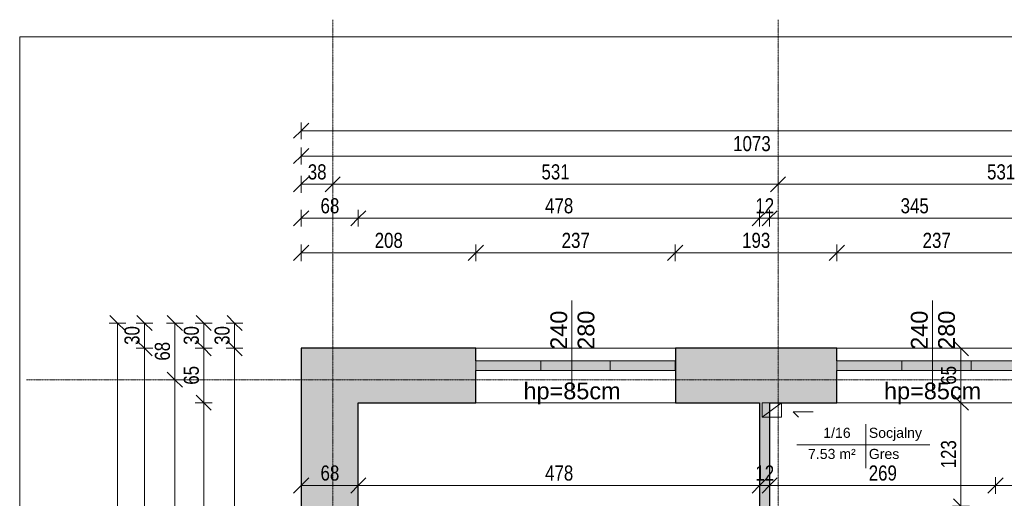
# Model space of a CAD drawing. Header units: centimetres. Extents: x 14785 to 19989, y -11124 to -8451.
# Tile 5 of 26: x 14785 to 15958, y -9022 to -8451. Entities that reach past the tile are written whole.
import ezdxf

# ---------------------------------------------------------------- set-up
doc = ezdxf.new("R2010")
doc.units = ezdxf.units.CM
doc.header["$XCLIPFRAME"] = 2
doc.linetypes.add('Linia siatki', pattern=[0.9925, 0.47, -0.2175, 0.0875, -0.2175])
doc.linetypes.add('Linia wyrównania', pattern=[0.32004, 0.16002, -0.16002])
for name, color, linetype, lineweight in [('A-ANNO-DIMS', 211, 'Continuous', 9), ('A-ANNO-DIMS-100', 211, 'Continuous', 9), ('A-AREA-IDEN', 2, 'Continuous', 9), ('A-DETL', 90, 'Continuous', 9), ('A-DETL-THIN', 151, 'Continuous', 9), ('A-GLAZ', 151, 'Continuous', 9), ('A-WALL', 113, 'Continuous', 9), ('A-WALL-PATT', 111, 'Continuous', 25), ('G-ANNO-REFR', 1, 'Linia wyrównania', 9), ('G-ANNO-TEXT', 231, 'Continuous', 9), ('S-GRID', 1, 'Continuous', 9)]:
    doc.layers.add(name, color=color, linetype=linetype, lineweight=lineweight)
doc.styles.add('Arial_1', font='arial.ttf', dxfattribs={"height": 12})
doc.styles.add('Arial_4', font='arial.ttf', dxfattribs={"width": 0.8, "height": 18})
doc.styles.add('Arial_5', font='arial.ttf', dxfattribs={"height": 20})
doc.dimstyles.new('Przekątna_-_1_8_mm_Arial', dxfattribs={"dimscale": 30.48, "dimtxt": 18.364669, "dimasz": 0.590551, "dimexe": 0.328084, "dimexo": 0.0625, "dimgap": 0.016404, "dimtad": 1, "dimdec": 0, "dimdsep": 46, "dimtxsty": 'Arial_4', "dimblk1": 'OBLIQUE', "dimblk2": 'OBLIQUE', "dimsah": 1, "dimcen": 0.09, "dimazin": 0, "dimtfac": 1, "dimtdec": 4, "dimtix": 1, "dimtmove": 0, "dimatfit": 3, "dimfxl": 0.328084, "dimfxlon": 1, "dimtvp": 1, "dimtolj": 1, "dimtzin": 0, "dimarcsym": 2})
picture_1 = doc.add_image_def('image1.png', size_in_pixel=(425, 587))

# ---------------------------------------------------------------- blocks, each defined once
blk = doc.blocks.new('Aluminum_2 szybowe - 160x140 wymiana-631342-4_Poziom piętra')
at = {"layer": 'A-GLAZ', "lineweight": 18}
for p, q in [((22.8, 20.2), (22.3, 20.2)), ((22.3, 8.7), (22.8, 8.7))]:
    blk.add_line(p, q, dxfattribs=at)
blk = doc.blocks.new('Aluminum_2 szybowe - 160x140 wymiana-V4-4_Poziom piętra')
at = {"layer": 'A-GLAZ'}
blk.add_hatch(color=256, dxfattribs=at).paths.add_polyline_path([(22.8, 8.7), (22.8, 20.2), (-137.2, 20.2), (-137.2, 8.7), (-31.7, 8.7)])
for p, q in [((-137.2, 20.2), (22.8, 20.2)), ((-137.2, 8.7), (-137.2, 20.2)), ((22.8, 20.2), (22.8, 8.7)), ((22.8, 8.7), (-137.2, 8.7))]:
    blk.add_line(p, q, dxfattribs=at)
blk = doc.blocks.new('Etyk_pom_1_mala - Etyk_pom_1_mala-219433-4_Poziom piętra')
at = {"layer": 'A-AREA-IDEN'}
for p, q in [((-0.096, 0.144), (-0.096, -0.378)), ((-0.915, -0.101), (0.666, -0.101))]:
    blk.add_line(p, q, dxfattribs=at)
blk = doc.blocks.new('DIMBLOCK3-4_Poziom piętra')
at = {"layer": 'A-ANNO-DIMS-100'}
for p, q in [((15120.6, -8729), (15120.6, -8719)), ((15120.6, -8729), (15129.6, -8720)), ((15328.6, -8729), (15328.6, -8719)), ((15328.6, -8729), (15337.6, -8720)), ((15120.6, -8729), (15111.6, -8738)), ((15120.6, -8729), (15328.6, -8729)), ((15120.6, -8729), (15120.6, -8739)), ((15328.6, -8729), (15319.6, -8738)), ((15328.6, -8729), (15328.6, -8739))]:
    blk.add_line(p, q, dxfattribs=at)
at = {"layer": 'A-ANNO-DIMS-100', "color": 0, "insert": (15208.1, -8705.1), "char_height": 18, "width": 39.668, "attachment_point": 1, "line_spacing_factor": 0.941778, "style": 'Arial_4'}
blk.add_mtext('208', dxfattribs=at)
blk = doc.blocks.new('_Oblique')
at = {"color": 0, "linetype": 'ByBlock', "lineweight": -2}
blk.add_line((-0.5, -0.5), (0.5, 0.5), dxfattribs=at)
blk = doc.blocks.new('DIMBLOCK4-4_Poziom piętra')
at = {"layer": 'A-ANNO-DIMS-100'}
for p, q in [((15328.6, -8729), (15328.6, -8719)), ((15328.6, -8729), (15337.6, -8720)), ((15566.1, -8729), (15566.1, -8719)), ((15566.1, -8729), (15575.1, -8720)), ((15328.6, -8729), (15319.6, -8738)), ((15328.6, -8729), (15566.1, -8729)), ((15328.6, -8729), (15328.6, -8739)), ((15566.1, -8729), (15557.1, -8738)), ((15566.1, -8729), (15566.1, -8739))]:
    blk.add_line(p, q, dxfattribs=at)
at = {"layer": 'A-ANNO-DIMS-100', "color": 0, "insert": (15430.8, -8705.1), "char_height": 18, "width": 39.668, "attachment_point": 1, "line_spacing_factor": 0.941778, "style": 'Arial_4'}
blk.add_mtext('237', dxfattribs=at)
blk = doc.blocks.new('DIMBLOCK5-4_Poziom piętra')
at = {"layer": 'A-ANNO-DIMS-100'}
for p, q in [((15566.1, -8729), (15566.1, -8719)), ((15566.1, -8729), (15575.1, -8720)), ((15758.6, -8729), (15758.6, -8719)), ((15758.6, -8729), (15767.6, -8720)), ((15566.1, -8729), (15557.1, -8738)), ((15566.1, -8729), (15758.6, -8729)), ((15566.1, -8729), (15566.1, -8739)), ((15758.6, -8729), (15749.6, -8738)), ((15758.6, -8729), (15758.6, -8739))]:
    blk.add_line(p, q, dxfattribs=at)
at = {"layer": 'A-ANNO-DIMS-100', "color": 0, "insert": (15645.8, -8705.1), "char_height": 18, "width": 39.668, "attachment_point": 1, "line_spacing_factor": 0.941778, "style": 'Arial_4'}
blk.add_mtext('193', dxfattribs=at)
blk = doc.blocks.new('DIMBLOCK6-4_Poziom piętra')
at = {"layer": 'A-ANNO-DIMS-100'}
for p, q in [((15758.6, -8729), (15758.6, -8719)), ((15758.6, -8729), (15767.6, -8720)), ((15996.1, -8729), (15996.1, -8719)), ((15996.1, -8729), (16005.1, -8720)), ((15758.6, -8729), (15749.6, -8738)), ((15758.6, -8729), (15996.1, -8729)), ((15758.6, -8729), (15758.6, -8739)), ((15996.1, -8729), (15987.1, -8738)), ((15996.1, -8729), (15996.1, -8739))]:
    blk.add_line(p, q, dxfattribs=at)
at = {"layer": 'A-ANNO-DIMS-100', "color": 0, "insert": (15860.8, -8705.1), "char_height": 18, "width": 39.668, "attachment_point": 1, "line_spacing_factor": 0.941778, "style": 'Arial_4'}
blk.add_mtext('237', dxfattribs=at)
blk = doc.blocks.new('DIMBLOCK20-4_Poziom piętra')
at = {"layer": 'A-ANNO-DIMS-100'}
for p, q in [((15120.6, -8687.8), (15120.6, -8677.8)), ((15120.6, -8687.8), (15129.6, -8678.8)), ((15188.6, -8687.8), (15188.6, -8677.8)), ((15188.6, -8687.8), (15197.6, -8678.8)), ((15120.6, -8687.8), (15111.6, -8696.8)), ((15120.6, -8687.8), (15188.6, -8687.8)), ((15120.6, -8687.8), (15120.6, -8697.8)), ((15188.6, -8687.8), (15179.6, -8696.8)), ((15188.6, -8687.8), (15188.6, -8697.8))]:
    blk.add_line(p, q, dxfattribs=at)
at = {"layer": 'A-ANNO-DIMS-100', "color": 0, "insert": (15143.6, -8663.9), "char_height": 18, "width": 26.445, "attachment_point": 1, "line_spacing_factor": 0.941778, "style": 'Arial_4'}
blk.add_mtext('68', dxfattribs=at)
blk = doc.blocks.new('DIMBLOCK21-4_Poziom piętra')
at = {"layer": 'A-ANNO-DIMS-100'}
for p, q in [((15188.6, -8687.8), (15188.6, -8677.8)), ((15188.6, -8687.8), (15197.6, -8678.8)), ((15666.6, -8687.8), (15666.6, -8677.8)), ((15666.6, -8687.8), (15675.6, -8678.8)), ((15188.6, -8687.8), (15179.6, -8696.8)), ((15188.6, -8687.8), (15666.6, -8687.8)), ((15188.6, -8687.8), (15188.6, -8697.8)), ((15666.6, -8687.8), (15657.6, -8696.8)), ((15666.6, -8687.8), (15666.6, -8697.8))]:
    blk.add_line(p, q, dxfattribs=at)
at = {"layer": 'A-ANNO-DIMS-100', "color": 0, "insert": (15411.1, -8663.9), "char_height": 18, "width": 39.668, "attachment_point": 1, "line_spacing_factor": 0.941778, "style": 'Arial_4'}
blk.add_mtext('478', dxfattribs=at)
blk = doc.blocks.new('DIMBLOCK22-4_Poziom piętra')
at = {"layer": 'A-ANNO-DIMS-100'}
for p, q in [((15666.6, -8687.8), (15666.6, -8677.8)), ((15666.6, -8687.8), (15675.6, -8678.8)), ((15678.6, -8687.8), (15678.6, -8677.8)), ((15678.6, -8687.8), (15687.6, -8678.8)), ((15666.6, -8687.8), (15657.6, -8696.8)), ((15666.6, -8687.8), (15678.6, -8687.8)), ((15666.6, -8687.8), (15666.6, -8697.8)), ((15678.6, -8687.8), (15669.6, -8696.8)), ((15678.6, -8687.8), (15678.6, -8697.8))]:
    blk.add_line(p, q, dxfattribs=at)
at = {"layer": 'A-ANNO-DIMS-100', "color": 0, "insert": (15661.6, -8663.9), "char_height": 18, "width": 26.445, "attachment_point": 1, "line_spacing_factor": 0.941778, "style": 'Arial_4'}
blk.add_mtext('12', dxfattribs=at)
blk = doc.blocks.new('DIMBLOCK23-4_Poziom piętra')
at = {"layer": 'A-ANNO-DIMS-100'}
for p, q in [((15678.6, -8687.8), (15678.6, -8677.8)), ((15678.6, -8687.8), (15687.6, -8678.8)), ((16023.6, -8687.8), (16023.6, -8677.8)), ((16023.6, -8687.8), (16032.6, -8678.8)), ((15678.6, -8687.8), (15669.6, -8696.8)), ((15678.6, -8687.8), (16023.6, -8687.8)), ((15678.6, -8687.8), (15678.6, -8697.8)), ((16023.6, -8687.8), (16014.6, -8696.8)), ((16023.6, -8687.8), (16023.6, -8697.8))]:
    blk.add_line(p, q, dxfattribs=at)
at = {"layer": 'A-ANNO-DIMS-100', "color": 0, "insert": (15834.6, -8663.9), "char_height": 18, "width": 39.668, "attachment_point": 1, "line_spacing_factor": 0.941778, "style": 'Arial_4'}
blk.add_mtext('345', dxfattribs=at)
blk = doc.blocks.new('DIMBLOCK36-4_Poziom piętra')
at = {"layer": 'A-ANNO-DIMS-100'}
for p, q in [((15120.6, -8647.3), (15120.6, -8637.3)), ((15120.6, -8647.3), (15129.6, -8638.3)), ((15158.1, -8647.3), (15158.1, -8637.3)), ((15158.1, -8647.3), (15167.1, -8638.3)), ((15120.6, -8647.3), (15111.6, -8656.3)), ((15120.6, -8647.3), (15158.1, -8647.3)), ((15120.6, -8647.3), (15120.6, -8657.3)), ((15158.1, -8647.3), (15149.1, -8656.3)), ((15158.1, -8647.3), (15158.1, -8657.3))]:
    blk.add_line(p, q, dxfattribs=at)
at = {"layer": 'A-ANNO-DIMS-100', "color": 0, "insert": (15128.4, -8623.5), "char_height": 18, "width": 26.445, "attachment_point": 1, "line_spacing_factor": 0.941778, "style": 'Arial_4'}
blk.add_mtext('38', dxfattribs=at)
blk = doc.blocks.new('DIMBLOCK37-4_Poziom piętra')
at = {"layer": 'A-ANNO-DIMS-100'}
for p, q in [((15158.1, -8647.3), (15158.1, -8637.3)), ((15158.1, -8647.3), (15167.1, -8638.3)), ((15688.6, -8647.3), (15688.6, -8637.3)), ((15688.6, -8647.3), (15697.6, -8638.3)), ((15158.1, -8647.3), (15149.1, -8656.3)), ((15158.1, -8647.3), (15688.6, -8647.3)), ((15158.1, -8647.3), (15158.1, -8657.3)), ((15688.6, -8647.3), (15679.6, -8656.3)), ((15688.6, -8647.3), (15688.6, -8657.3))]:
    blk.add_line(p, q, dxfattribs=at)
at = {"layer": 'A-ANNO-DIMS-100', "color": 0, "insert": (15406.8, -8623.5), "char_height": 18, "width": 39.668, "attachment_point": 1, "line_spacing_factor": 0.941778, "style": 'Arial_4'}
blk.add_mtext('531', dxfattribs=at)
blk = doc.blocks.new('DIMBLOCK38-4_Poziom piętra')
at = {"layer": 'A-ANNO-DIMS-100'}
for p, q in [((15688.6, -8647.3), (15688.6, -8637.3)), ((15688.6, -8647.3), (15697.6, -8638.3)), ((16219.6, -8647.3), (16219.6, -8637.3)), ((16219.6, -8647.3), (16228.6, -8638.3)), ((15688.6, -8647.3), (15679.6, -8656.3)), ((15688.6, -8647.3), (16219.6, -8647.3)), ((15688.6, -8647.3), (15688.6, -8657.3)), ((16219.6, -8647.3), (16210.6, -8656.3)), ((16219.6, -8647.3), (16219.6, -8657.3))]:
    blk.add_line(p, q, dxfattribs=at)
at = {"layer": 'A-ANNO-DIMS-100', "color": 0, "insert": (15937.6, -8623.5), "char_height": 18, "width": 39.668, "attachment_point": 1, "line_spacing_factor": 0.941778, "style": 'Arial_4'}
blk.add_mtext('531', dxfattribs=at)
blk = doc.blocks.new('DIMBLOCK44-4_Poziom piętra')
at = {"layer": 'A-ANNO-DIMS-100'}
for p, q in [((15120.6, -8613.6), (15120.6, -8603.6)), ((15120.6, -8613.6), (15129.6, -8604.6)), ((16193.6, -8613.6), (16193.6, -8603.6)), ((16193.6, -8613.6), (16202.6, -8604.6)), ((15120.6, -8613.6), (15111.6, -8622.6)), ((15120.6, -8613.6), (16193.6, -8613.6)), ((15120.6, -8613.6), (15120.6, -8623.6)), ((16193.6, -8613.6), (16184.6, -8622.6)), ((16193.6, -8613.6), (16193.6, -8623.6))]:
    blk.add_line(p, q, dxfattribs=at)
at = {"layer": 'A-ANNO-DIMS-100', "color": 0, "insert": (15635.1, -8589.8), "char_height": 18, "width": 52.89, "attachment_point": 1, "line_spacing_factor": 0.941778, "style": 'Arial_4'}
blk.add_mtext('1073', dxfattribs=at)
blk = doc.blocks.new('DIMBLOCK47-4_Poziom piętra')
at = {"layer": 'A-ANNO-DIMS-100'}
for p, q in [((15120.6, -8583.5), (15120.6, -8573.5)), ((17920.6, -8583.5), (17920.6, -8573.5)), ((15120.6, -8583.5), (15111.6, -8592.5)), ((15120.6, -8583.5), (15129.6, -8574.5)), ((15120.6, -8583.5), (17920.6, -8583.5)), ((15120.6, -8583.5), (15120.6, -8593.5)), ((17920.6, -8583.5), (17911.6, -8592.5)), ((17920.6, -8583.5), (17929.6, -8574.5)), ((17920.6, -8583.5), (17920.6, -8593.5))]:
    blk.add_line(p, q, dxfattribs=at)
at = {"layer": 'A-ANNO-DIMS-100', "color": 0, "insert": (16498.6, -8559.6), "char_height": 18, "width": 52.89, "attachment_point": 1, "line_spacing_factor": 0.941778, "style": 'Arial_4'}
blk.add_mtext('2800', dxfattribs=at)
blk = doc.blocks.new('DIMBLOCK50-4_Poziom piętra')
at = {"layer": 'A-ANNO-DIMS-100'}
for p, q in [((15041.2, -8842.7), (15031.2, -8842.7)), ((15041.2, -8842.7), (15032.2, -8833.7)), ((15041.2, -9384.5), (15041.2, -8842.7)), ((15041.2, -8842.7), (15050.2, -8851.7)), ((15041.2, -8842.7), (15051.2, -8842.7)), ((15041.2, -9384.5), (15032.2, -9375.5)), ((15041.2, -9384.5), (15031.2, -9384.5)), ((15041.2, -9384.5), (15050.2, -9393.5)), ((15041.2, -9384.5), (15051.2, -9384.5))]:
    blk.add_line(p, q, dxfattribs=at)
at = {"layer": 'A-ANNO-DIMS-100', "color": 0, "insert": (15017.3, -9130.2), "char_height": 18, "width": 39.668, "attachment_point": 1, "rotation": 90, "line_spacing_factor": 0.941778, "style": 'Arial_4'}
blk.add_mtext('542', dxfattribs=at)
blk = doc.blocks.new('DIMBLOCK51-4_Poziom piętra')
at = {"layer": 'A-ANNO-DIMS-100'}
for p, q in [((15041.2, -8812.7), (15032.2, -8803.7)), ((15041.2, -8812.7), (15031.2, -8812.7)), ((15041.2, -8842.7), (15041.2, -8812.7)), ((15041.2, -8812.7), (15050.2, -8821.7)), ((15041.2, -8812.7), (15051.2, -8812.7)), ((15041.2, -8842.7), (15031.2, -8842.7)), ((15041.2, -8842.7), (15032.2, -8833.7)), ((15041.2, -8842.7), (15050.2, -8851.7)), ((15041.2, -8842.7), (15051.2, -8842.7))]:
    blk.add_line(p, q, dxfattribs=at)
at = {"layer": 'A-ANNO-DIMS-100', "color": 0, "insert": (15017.3, -8838.7), "char_height": 18, "width": 26.445, "attachment_point": 1, "rotation": 90, "line_spacing_factor": 0.941778, "style": 'Arial_4'}
blk.add_mtext('30', dxfattribs=at)
blk = doc.blocks.new('DIMBLOCK52-4_Poziom piętra')
at = {"layer": 'A-ANNO-DIMS-100'}
for p, q in [((15004.4, -8812.7), (14995.4, -8803.7)), ((15004.4, -8812.7), (14994.4, -8812.7)), ((15004.4, -8812.7), (15004.4, -8842.7)), ((15004.4, -8812.7), (15013.4, -8821.7)), ((15004.4, -8812.7), (15014.4, -8812.7)), ((15004.4, -8842.7), (14994.4, -8842.7)), ((15004.4, -8842.7), (14995.4, -8833.7)), ((15004.4, -8842.7), (15013.4, -8851.7)), ((15004.4, -8842.7), (15014.4, -8842.7))]:
    blk.add_line(p, q, dxfattribs=at)
at = {"layer": 'A-ANNO-DIMS-100', "color": 0, "insert": (14980.6, -8838.7), "char_height": 18, "width": 26.445, "attachment_point": 1, "rotation": 90, "line_spacing_factor": 0.941778, "style": 'Arial_4'}
blk.add_mtext('30', dxfattribs=at)
blk = doc.blocks.new('DIMBLOCK53-4_Poziom piętra')
at = {"layer": 'A-ANNO-DIMS-100'}
for p, q in [((15004.4, -8842.7), (14994.4, -8842.7)), ((15004.4, -8842.7), (14995.4, -8833.7)), ((15004.4, -8842.7), (15004.4, -8907.7)), ((15004.4, -8842.7), (15013.4, -8851.7)), ((15004.4, -8842.7), (15014.4, -8842.7)), ((15004.4, -8907.7), (14995.4, -8898.7)), ((15004.4, -8907.7), (14994.4, -8907.7)), ((15004.4, -8907.7), (15013.4, -8916.7)), ((15004.4, -8907.7), (15014.4, -8907.7))]:
    blk.add_line(p, q, dxfattribs=at)
at = {"layer": 'A-ANNO-DIMS-100', "color": 0, "insert": (14980.6, -8886.2), "char_height": 18, "width": 26.445, "attachment_point": 1, "rotation": 90, "line_spacing_factor": 0.941778, "style": 'Arial_4'}
blk.add_mtext('65', dxfattribs=at)
blk = doc.blocks.new('DIMBLOCK54-4_Poziom piętra')
at = {"layer": 'A-ANNO-DIMS-100'}
for p, q in [((15004.4, -8907.7), (14995.4, -8898.7)), ((15004.4, -8907.7), (14994.4, -8907.7)), ((15004.4, -8907.7), (15004.4, -9365.2)), ((15004.4, -8907.7), (15013.4, -8916.7)), ((15004.4, -8907.7), (15014.4, -8907.7)), ((15004.4, -9365.2), (14995.4, -9356.2)), ((15004.4, -9365.2), (14994.4, -9365.2)), ((15004.4, -9365.2), (15013.4, -9374.2)), ((15004.4, -9365.2), (15014.4, -9365.2))]:
    blk.add_line(p, q, dxfattribs=at)
at = {"layer": 'A-ANNO-DIMS-100', "color": 0, "insert": (14980.6, -9153), "char_height": 18, "width": 39.668, "attachment_point": 1, "rotation": 90, "line_spacing_factor": 0.941778, "style": 'Arial_4'}
blk.add_mtext('458', dxfattribs=at)
blk = doc.blocks.new('DIMBLOCK63-4_Poziom piętra')
at = {"layer": 'A-ANNO-DIMS-100'}
for p, q in [((14970, -8880.2), (14961, -8871.2)), ((14970, -8880.2), (14960, -8880.2)), ((14970, -9368.7), (14970, -8880.2)), ((14970, -8880.2), (14979, -8889.2)), ((14970, -8880.2), (14980, -8880.2)), ((14970, -9368.7), (14960, -9368.7)), ((14970, -9368.7), (14961, -9359.7)), ((14970, -9368.7), (14979, -9377.7)), ((14970, -9368.7), (14980, -9368.7))]:
    blk.add_line(p, q, dxfattribs=at)
at = {"layer": 'A-ANNO-DIMS-100', "color": 0, "insert": (14946.2, -9141), "char_height": 18, "width": 39.668, "attachment_point": 1, "rotation": 90, "line_spacing_factor": 0.941778, "style": 'Arial_4'}
blk.add_mtext('489', dxfattribs=at)
blk = doc.blocks.new('DIMBLOCK64-4_Poziom piętra')
at = {"layer": 'A-ANNO-DIMS-100'}
for p, q in [((14970, -8812.7), (14961, -8803.7)), ((14970, -8812.7), (14960, -8812.7)), ((14970, -8880.2), (14970, -8812.7)), ((14970, -8812.7), (14979, -8821.7)), ((14970, -8812.7), (14980, -8812.7)), ((14970, -8880.2), (14961, -8871.2)), ((14970, -8880.2), (14960, -8880.2)), ((14970, -8880.2), (14979, -8889.2)), ((14970, -8880.2), (14980, -8880.2))]:
    blk.add_line(p, q, dxfattribs=at)
at = {"layer": 'A-ANNO-DIMS-100', "color": 0, "insert": (14946.2, -8857.5), "char_height": 18, "width": 26.445, "attachment_point": 1, "rotation": 90, "line_spacing_factor": 0.941778, "style": 'Arial_4'}
blk.add_mtext('68', dxfattribs=at)
blk = doc.blocks.new('DIMBLOCK65-4_Poziom piętra')
at = {"layer": 'A-ANNO-DIMS-100'}
for p, q in [((14933.9, -8842.7), (14923.9, -8842.7)), ((14933.9, -8842.7), (14924.9, -8833.7)), ((14933.9, -10415.7), (14933.9, -8842.7)), ((14933.9, -8842.7), (14942.9, -8851.7)), ((14933.9, -8842.7), (14943.9, -8842.7)), ((14933.9, -10415.7), (14924.9, -10406.7)), ((14933.9, -10415.7), (14923.9, -10415.7)), ((14933.9, -10415.7), (14942.9, -10424.7)), ((14933.9, -10415.7), (14943.9, -10415.7))]:
    blk.add_line(p, q, dxfattribs=at)
at = {"layer": 'A-ANNO-DIMS-100', "color": 0, "insert": (14910, -9651.3), "char_height": 18, "width": 52.89, "attachment_point": 1, "rotation": 90, "line_spacing_factor": 0.941778, "style": 'Arial_4'}
blk.add_mtext('1573', dxfattribs=at)
blk = doc.blocks.new('DIMBLOCK66-4_Poziom piętra')
at = {"layer": 'A-ANNO-DIMS-100'}
for p, q in [((14933.9, -8812.7), (14924.9, -8803.7)), ((14933.9, -8812.7), (14923.9, -8812.7)), ((14933.9, -8842.7), (14933.9, -8812.7)), ((14933.9, -8812.7), (14942.9, -8821.7)), ((14933.9, -8812.7), (14943.9, -8812.7)), ((14933.9, -8842.7), (14923.9, -8842.7)), ((14933.9, -8842.7), (14924.9, -8833.7)), ((14933.9, -8842.7), (14942.9, -8851.7)), ((14933.9, -8842.7), (14943.9, -8842.7))]:
    blk.add_line(p, q, dxfattribs=at)
at = {"layer": 'A-ANNO-DIMS-100', "color": 0, "insert": (14910, -8838.7), "char_height": 18, "width": 26.445, "attachment_point": 1, "rotation": 90, "line_spacing_factor": 0.941778, "style": 'Arial_4'}
blk.add_mtext('30', dxfattribs=at)
blk = doc.blocks.new('DIMBLOCK67-4_Poziom piętra')
at = {"layer": 'A-ANNO-DIMS-100'}
for p, q in [((14901.8, -8812.7), (14892.8, -8803.7)), ((14901.8, -8812.7), (14891.8, -8812.7)), ((14901.8, -10415.7), (14901.8, -8812.7)), ((14901.8, -8812.7), (14910.8, -8821.7)), ((14901.8, -8812.7), (14911.8, -8812.7)), ((14901.8, -10415.7), (14892.8, -10406.7)), ((14901.8, -10415.7), (14891.8, -10415.7)), ((14901.8, -10415.7), (14910.8, -10424.7)), ((14901.8, -10415.7), (14911.8, -10415.7))]:
    blk.add_line(p, q, dxfattribs=at)
at = {"layer": 'A-ANNO-DIMS-100', "color": 0, "insert": (14877.9, -9636.3), "char_height": 18, "width": 52.89, "attachment_point": 1, "rotation": 90, "line_spacing_factor": 0.941778, "style": 'Arial_4'}
blk.add_mtext('1603', dxfattribs=at)
blk = doc.blocks.new('DIMBLOCK217-4_Poziom piętra')
at = {"layer": 'A-ANNO-DIMS-100'}
for p, q in [((15906.5, -8907.7), (15897.5, -8898.7)), ((15906.5, -8907.7), (15896.5, -8907.7)), ((15906.5, -9031.1), (15906.5, -8907.7)), ((15906.5, -8907.7), (15915.5, -8916.7)), ((15906.5, -8907.7), (15916.5, -8907.7)), ((15906.5, -9031.1), (15896.5, -9031.1)), ((15906.5, -9031.1), (15897.5, -9022.1)), ((15906.5, -9031.1), (15915.5, -9040.1)), ((15906.5, -9031.1), (15916.5, -9031.1))]:
    blk.add_line(p, q, dxfattribs=at)
at = {"layer": 'A-ANNO-DIMS-100', "color": 0, "insert": (15882.7, -8985.9), "char_height": 18, "width": 39.668, "attachment_point": 1, "rotation": 90, "line_spacing_factor": 0.941778, "style": 'Arial_4'}
blk.add_mtext('123', dxfattribs=at)
blk = doc.blocks.new('DIMBLOCK218-4_Poziom piętra')
at = {"layer": 'A-ANNO-DIMS-100'}
for p, q in [((15906.5, -8842.7), (15896.5, -8842.7)), ((15906.5, -8842.7), (15897.5, -8833.7)), ((15906.5, -8907.7), (15906.5, -8842.7)), ((15906.5, -8842.7), (15915.5, -8851.7)), ((15906.5, -8842.7), (15916.5, -8842.7)), ((15906.5, -8907.7), (15897.5, -8898.7)), ((15906.5, -8907.7), (15896.5, -8907.7)), ((15906.5, -8907.7), (15915.5, -8916.7)), ((15906.5, -8907.7), (15916.5, -8907.7))]:
    blk.add_line(p, q, dxfattribs=at)
at = {"layer": 'A-ANNO-DIMS-100', "color": 0, "insert": (15882.7, -8886.2), "char_height": 18, "width": 26.445, "attachment_point": 1, "rotation": 90, "line_spacing_factor": 0.941778, "style": 'Arial_4'}
blk.add_mtext('65', dxfattribs=at)
blk = doc.blocks.new('DIMBLOCK219-4_Poziom piętra')
at = {"layer": 'A-ANNO-DIMS-100'}
for p, q in [((15120.6, -9006.3), (15111.6, -9015.3)), ((15120.6, -9006.3), (15120.6, -8996.3)), ((15120.6, -9006.3), (15129.6, -8997.3)), ((15120.6, -9006.3), (15188.6, -9006.3)), ((15120.6, -9006.3), (15120.6, -9016.3)), ((15188.6, -9006.3), (15179.6, -9015.3)), ((15188.6, -9006.3), (15188.6, -8996.3)), ((15188.6, -9006.3), (15197.6, -8997.3)), ((15188.6, -9006.3), (15188.6, -9016.3))]:
    blk.add_line(p, q, dxfattribs=at)
at = {"layer": 'A-ANNO-DIMS-100', "color": 0, "insert": (15143.6, -8982.4), "char_height": 18, "width": 26.445, "attachment_point": 1, "line_spacing_factor": 0.941778, "style": 'Arial_4'}
blk.add_mtext('68', dxfattribs=at)
blk = doc.blocks.new('DIMBLOCK220-4_Poziom piętra')
at = {"layer": 'A-ANNO-DIMS-100'}
for p, q in [((15188.6, -9006.3), (15179.6, -9015.3)), ((15188.6, -9006.3), (15188.6, -8996.3)), ((15188.6, -9006.3), (15197.6, -8997.3)), ((15188.6, -9006.3), (15666.6, -9006.3)), ((15188.6, -9006.3), (15188.6, -9016.3)), ((15666.6, -9006.3), (15657.6, -9015.3)), ((15666.6, -9006.3), (15666.6, -8996.3)), ((15666.6, -9006.3), (15675.6, -8997.3)), ((15666.6, -9006.3), (15666.6, -9016.3))]:
    blk.add_line(p, q, dxfattribs=at)
at = {"layer": 'A-ANNO-DIMS-100', "color": 0, "insert": (15411.1, -8982.4), "char_height": 18, "width": 39.668, "attachment_point": 1, "line_spacing_factor": 0.941778, "style": 'Arial_4'}
blk.add_mtext('478', dxfattribs=at)
blk = doc.blocks.new('DIMBLOCK221-4_Poziom piętra')
at = {"layer": 'A-ANNO-DIMS-100'}
for p, q in [((15666.6, -9006.3), (15657.6, -9015.3)), ((15666.6, -9006.3), (15666.6, -8996.3)), ((15666.6, -9006.3), (15675.6, -8997.3)), ((15666.6, -9006.3), (15678.6, -9006.3)), ((15666.6, -9006.3), (15666.6, -9016.3)), ((15678.6, -9006.3), (15669.6, -9015.3)), ((15678.6, -9006.3), (15678.6, -8996.3)), ((15678.6, -9006.3), (15687.6, -8997.3)), ((15678.6, -9006.3), (15678.6, -9016.3))]:
    blk.add_line(p, q, dxfattribs=at)
at = {"layer": 'A-ANNO-DIMS-100', "color": 0, "insert": (15661.6, -8982.4), "char_height": 18, "width": 26.445, "attachment_point": 1, "line_spacing_factor": 0.941778, "style": 'Arial_4'}
blk.add_mtext('12', dxfattribs=at)
blk = doc.blocks.new('DIMBLOCK222-4_Poziom piętra')
at = {"layer": 'A-ANNO-DIMS-100'}
for p, q in [((15678.6, -9006.3), (15669.6, -9015.3)), ((15678.6, -9006.3), (15678.6, -8996.3)), ((15678.6, -9006.3), (15687.6, -8997.3)), ((15678.6, -9006.3), (15947.6, -9006.3)), ((15678.6, -9006.3), (15678.6, -9016.3)), ((15947.6, -9006.3), (15938.6, -9015.3)), ((15947.6, -9006.3), (15947.6, -8996.3)), ((15947.6, -9006.3), (15956.6, -8997.3)), ((15947.6, -9006.3), (15947.6, -9016.3))]:
    blk.add_line(p, q, dxfattribs=at)
at = {"layer": 'A-ANNO-DIMS-100', "color": 0, "insert": (15796.6, -8982.4), "char_height": 18, "width": 39.668, "attachment_point": 1, "line_spacing_factor": 0.941778, "style": 'Arial_4'}
blk.add_mtext('269', dxfattribs=at)
blk = doc.blocks.new('DIMBLOCK223-4_Poziom piętra')
at = {"layer": 'A-ANNO-DIMS-100'}
for p, q in [((15947.6, -9006.3), (15938.6, -9015.3)), ((15947.6, -9006.3), (15947.6, -8996.3)), ((15947.6, -9006.3), (15956.6, -8997.3)), ((15947.6, -9006.3), (16023.6, -9006.3)), ((15947.6, -9006.3), (15947.6, -9016.3)), ((16023.6, -9006.3), (16014.6, -9015.3)), ((16023.6, -9006.3), (16023.6, -8996.3)), ((16023.6, -9006.3), (16032.6, -8997.3)), ((16023.6, -9006.3), (16023.6, -9016.3))]:
    blk.add_line(p, q, dxfattribs=at)
at = {"layer": 'A-ANNO-DIMS-100', "color": 0, "insert": (15974.6, -8982.4), "char_height": 18, "width": 26.445, "attachment_point": 1, "line_spacing_factor": 0.941778, "style": 'Arial_4'}
blk.add_mtext('76', dxfattribs=at)

msp = doc.modelspace()

# ---------------------------------------------------------------- hatches: boundary and pattern name
at = {"layer": 'A-WALL-PATT', "lineweight": 9}
h = msp.add_hatch(color=256, dxfattribs=at)
h.paths.add_polyline_path([(15120.62, -10415.71), (15188.62, -10415.71), (15188.62, -9574.54), (15120.62, -9574.54), (15120.62, -9747.37)])
h.paths.add_polyline_path([(15120.62, -9384.54), (15188.62, -9384.54), (15188.62, -8842.71), (15120.62, -8842.71), (15120.62, -9109.4)])
h = msp.add_hatch(color=256, dxfattribs=at)
h.paths.add_polyline_path([(15666.62, -8907.71), (15672.62, -8907.71), (15672.62, -8842.71), (15566.62, -8842.71), (15566.62, -8907.71)])
h.paths.add_polyline_path([(15188.62, -8907.71), (15328.62, -8907.71), (15328.62, -8842.71), (15188.62, -8842.71), (15188.62, -8869.14)])
h = msp.add_hatch(color=256, dxfattribs=at)
h.paths.add_polyline_path([(16035.62, -8907.71), (16193.62, -8907.71), (16193.62, -8842.71), (15996.08, -8842.71), (15996.08, -8907.71), (16023.62, -8907.71)])
h.paths.add_polyline_path([(15678.62, -8907.71), (15758.62, -8907.71), (15758.57, -8842.71), (15672.62, -8842.71), (15672.62, -8907.71)])
msp.add_hatch(color=256, dxfattribs=at).paths.add_polyline_path([(15678.62, -9365.21), (15678.62, -8907.71), (15666.62, -8907.71), (15666.62, -9365.21)])

# ---------------------------------------------------------------- linework, layer by layer
at = {"layer": 'A-DETL', "lineweight": 18}
for p, q in [((15692.62, -8907.71), (15669.62, -8907.71)), ((15669.62, -8907.71), (15669.62, -8924.92)), ((15692.62, -8907.71), (15669.62, -8924.92)), ((15692.62, -8924.92), (15692.62, -8907.71)), ((15669.62, -8924.92), (15692.62, -8924.92)), ((15692.62, -8924.92), (15669.62, -8924.92)), ((15706.56, -8918.54), (15730.56, -8918.54)), ((15730.56, -8918.54), (15706.56, -8918.54)), ((15706.56, -8918.54), (15712.94, -8924.92))]:
    msp.add_line(p, q, dxfattribs=at)
at = {"layer": 'A-DETL-THIN'}
for p, q in [((15443.12, -8785.82), (15443.12, -8895.82)), ((15872.58, -8785.82), (15872.58, -8895.82))]:
    msp.add_line(p, q, dxfattribs=at)
at = {"layer": 'A-WALL', "lineweight": 25}
for p, q in [((15120.62, -8842.71), (15120.62, -9384.54)), ((15328.62, -8842.71), (15120.62, -8842.71)), ((15328.62, -8857.71), (15328.62, -8842.71)), ((15758.62, -8842.71), (15566.62, -8842.71)), ((15566.62, -8842.71), (15566.62, -8907.71)), ((15758.62, -8857.71), (15758.62, -8842.71)), ((15328.62, -8907.71), (15328.62, -8869.14)), ((15758.62, -8907.71), (15758.62, -8869.14)), ((15188.62, -9365.21), (15188.62, -8907.71)), ((15188.62, -8907.71), (15328.62, -8907.71)), ((15566.62, -8907.71), (15666.62, -8907.71)), ((15666.62, -8907.71), (15666.62, -9365.21)), ((15678.62, -9152.71), (15678.62, -8907.71)), ((15678.62, -8907.71), (15758.62, -8907.71))]:
    msp.add_line(p, q, dxfattribs=at)
at = {"layer": 'A-WALL'}
for p, q in [((15328.62, -8842.71), (15566.62, -8842.71)), ((15758.62, -8842.71), (15996.08, -8842.71)), ((15566.62, -8907.71), (15328.62, -8907.71)), ((15996.08, -8907.71), (15758.62, -8907.71))]:
    msp.add_line(p, q, dxfattribs=at)
at = {"layer": 'S-GRID', "linetype": 'Linia siatki'}
for p, q in [((15158.12, -8451.11), (15158.12, -11063.66)), ((15688.62, -8451.11), (15688.62, -11063.66)), ((14793.33, -8880.21), (18286.21, -8880.21))]:
    msp.add_line(p, q, dxfattribs=at)

# ---------------------------------------------------------------- block references
at = {"layer": 'A-AREA-IDEN', "xscale": 99.99999999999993, "yscale": 99.99999999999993, "zscale": 99.99999999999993}
msp.add_blockref('Etyk_pom_1_mala - Etyk_pom_1_mala-219433-4_Poziom piętra', (15802.65, -8947.66), dxfattribs=at)
at = {"layer": 'A-GLAZ'}
for name, p in [('Aluminum_2 szybowe - 160x140 wymiana-V4-4_Poziom piętra', (15465.78, -8877.87)), ('Aluminum_2 szybowe - 160x140 wymiana-V4-4_Poziom piętra', (15543.24, -8877.87)), ('Aluminum_2 szybowe - 160x140 wymiana-631342-4_Poziom piętra', (15543.78, -8877.87)), ('Aluminum_2 szybowe - 160x140 wymiana-V4-4_Poziom piętra', (15895.78, -8877.87)), ('Aluminum_2 szybowe - 160x140 wymiana-V4-4_Poziom piętra', (15973.24, -8877.87))]:
    msp.add_blockref(name, p, dxfattribs=at)

# ---------------------------------------------------------------- texts
at = {"layer": 'A-AREA-IDEN', "char_height": 12, "attachment_point": 1, "style": 'Arial_1'}
for s, insert, width in [('1/16', (15742.46, -8937.49), 42.4894), ('Socjalny', (15796.74, -8937.49), 82.5738), ('7.53 m²', (15724.33, -8962.66), 73.7552), ('Gres', (15796.74, -8962.66), 47.2996)]:
    msp.add_mtext(s, dxfattribs=dict(at, insert=insert, width=width))
at = {"layer": 'G-ANNO-TEXT', "color": 7, "char_height": 20, "width": 57.7215, "attachment_point": 1, "rotation": 90, "style": 'Arial_5'}
for s, insert in [('240', (15417.39, -8844.54)), ('280', (15449.8, -8844.54)), ('240', (15846.85, -8844.54)), ('280', (15879.26, -8844.54))]:
    msp.add_mtext(s, dxfattribs=dict(at, insert=insert))
at = {"layer": 'G-ANNO-TEXT', "color": 7, "char_height": 20, "width": 143.5021, "attachment_point": 1, "style": 'Arial_5'}
for insert in [(15385.37, -8883.55), (15814.83, -8883.55)]:
    msp.add_mtext('hp=85cm', dxfattribs=dict(at, insert=insert))

# ---------------------------------------------------------------- dimensions: what is measured, and where the dimension line sits
at = {"layer": 'A-ANNO-DIMS'}
for base, p1, p2, override, picture, middle in [((17920.62, -8583.51), (15120.62, -8593.51), (17920.62, -8593.51), {"dimpost": '<>', "dimfxl": 2800}, 'DIMBLOCK47-4_Poziom piętra', (16520.62, -8573.82)), ((16193.62, -8613.63), (15120.62, -8623.63), (16193.62, -8623.63), {"dimpost": '<>', "dimfxl": 1073}, 'DIMBLOCK44-4_Poziom piętra', (15657.12, -8603.94)), ((15158.12255481, -8647.34499883), (15120.62255481, -8657.34499883), (15158.12255481, -8637.34499883), {"dimpost": '<>', "dimfxl": 42.5}, 'DIMBLOCK36-4_Poziom piętra', (15139.37255481, -8637.64854584)), ((15688.62255481, -8647.34499883), (15158.12255481, -8637.34499883), (15688.62255481, -8637.34499883), {"dimpost": '<>', "dimfxl": 530.5}, 'DIMBLOCK37-4_Poziom piętra', (15423.37255481, -8637.64854584)), ((16219.62, -8647.34), (15688.62, -8637.34), (16219.62, -8637.34), {"dimpost": '<>', "dimfxl": 531}, 'DIMBLOCK38-4_Poziom piętra', (15954.12, -8637.65)), ((15188.62, -8687.81), (15120.62, -8697.81), (15188.62, -8697.81), {"dimpost": '<>', "dimfxl": 68}, 'DIMBLOCK20-4_Poziom piętra', (15154.62, -8678.11)), ((15666.62, -8687.81), (15188.62, -8697.81), (15666.62, -8697.81), {"dimpost": '<>', "dimfxl": 478}, 'DIMBLOCK21-4_Poziom piętra', (15427.62, -8678.11)), ((15678.62, -8687.81), (15666.62, -8697.81), (15678.62, -8697.81), {"dimpost": '<>', "dimfxl": 12}, 'DIMBLOCK22-4_Poziom piętra', (15672.62, -8678.27)), ((16023.62, -8687.81), (15678.62, -8697.81), (16023.62, -8697.81), {"dimpost": '<>', "dimfxl": 345}, 'DIMBLOCK23-4_Poziom piętra', (15851.12, -8678.11)), ((15328.62, -8728.96), (15120.62, -8738.96), (15328.62, -8738.96), {"dimpost": '<>', "dimfxl": 208}, 'DIMBLOCK3-4_Poziom piętra', (15224.62, -8719.27)), ((15566.08, -8728.96), (15328.62, -8738.96), (15566.08, -8738.96), {"dimpost": '<>', "dimfxl": 237.46}, 'DIMBLOCK4-4_Poziom piętra', (15447.35, -8719.27)), ((15758.62, -8728.96), (15566.08, -8738.96), (15758.62, -8738.96), {"dimpost": '<>', "dimfxl": 192.54}, 'DIMBLOCK5-4_Poziom piętra', (15662.35, -8719.27)), ((15996.08, -8728.96), (15758.62, -8738.96), (15996.08, -8738.96), {"dimpost": '<>', "dimfxl": 237.46}, 'DIMBLOCK6-4_Poziom piętra', (15877.35, -8719.27)), ((15188.62, -9006.27), (15120.62, -8996.27), (15188.62, -8996.27), {"dimpost": '<>', "dimfxl": 68}, 'DIMBLOCK219-4_Poziom piętra', (15154.62, -8996.58)), ((15666.62, -9006.27), (15188.62, -8996.27), (15666.62, -8996.27), {"dimpost": '<>', "dimfxl": 478}, 'DIMBLOCK220-4_Poziom piętra', (15427.62, -8996.58)), ((15678.62, -9006.27), (15666.62, -8996.27), (15678.62, -8996.27), {"dimpost": '<>', "dimfxl": 12}, 'DIMBLOCK221-4_Poziom piętra', (15672.62, -8996.73)), ((15947.62, -9006.27), (15678.62, -8996.27), (15947.62, -9016.27), {"dimpost": '<>', "dimfxl": 269.74247}, 'DIMBLOCK222-4_Poziom piętra', (15813.12, -8996.58)), ((16023.62, -9006.27), (15947.62, -9016.27), (16023.62, -8996.27), {"dimpost": '<>', "dimfxl": 78.587531}, 'DIMBLOCK223-4_Poziom piętra', (15985.62, -8996.58))]:
    dim = msp.add_linear_dim(base=base, p1=p1, p2=p2, dimstyle='Przekątna_-_1_8_mm_Arial', override=override, dxfattribs=at)
    dim.commit()
    dim.dimension.update_dxf_attribs({"geometry": picture, "text_midpoint": middle})
for base, p1, p2, override, picture, middle in [((14901.77, -8812.71), (14911.77, -10415.71), (14911.77, -8812.71), {"dimpost": '<>', "dimfxl": 1603}, 'DIMBLOCK67-4_Poziom piętra', (14892.07, -9614.21)), ((14933.85, -8812.71), (14943.85, -8842.71), (14943.85, -8812.71), {"dimpost": '<>', "dimfxl": 30}, 'DIMBLOCK66-4_Poziom piętra', (14924.16, -8827.71)), ((14970.03401854, -8812.7148915), (14960.03401854, -8880.2148915), (14980.03401854, -8812.7148915), {"dimpost": '<>', "dimfxl": 70.400639}, 'DIMBLOCK64-4_Poziom piętra', (14960.34370471, -8846.4648915)), ((15004.42, -8842.71), (15014.42, -8812.71), (15014.42, -8842.71), {"dimpost": '<>', "dimfxl": 30}, 'DIMBLOCK52-4_Poziom piętra', (14994.72, -8827.71)), ((15041.21, -8812.71), (15051.21, -8842.71), (15051.21, -8812.71), {"dimpost": '<>', "dimfxl": 30}, 'DIMBLOCK51-4_Poziom piętra', (15031.52, -8827.71)), ((14933.85, -8842.71), (14943.85, -10415.71), (14943.85, -8842.71), {"dimpost": '<>', "dimfxl": 1573}, 'DIMBLOCK65-4_Poziom piętra', (14924.16, -9629.21)), ((15004.42, -8907.71), (15014.42, -8842.71), (15014.42, -8907.71), {"dimpost": '<>', "dimfxl": 65}, 'DIMBLOCK53-4_Poziom piętra', (14994.73, -8875.21)), ((15041.21, -8842.71), (15051.21, -9384.54), (15051.21, -8842.71), {"dimpost": '<>', "dimfxl": 541.83}, 'DIMBLOCK50-4_Poziom piętra', (15031.52, -9113.63)), ((15906.52, -8842.71), (15916.52, -8907.71), (15916.52, -8842.71), {"dimpost": '<>', "dimfxl": 65}, 'DIMBLOCK218-4_Poziom piętra', (15896.83, -8875.21)), ((14970.03401854, -8880.2148915), (14960.03401854, -9368.7148915), (14960.03401854, -8880.2148915), {"dimpost": '<>', "dimfxl": 488.5}, 'DIMBLOCK63-4_Poziom piętra', (14960.34370471, -9124.4648915)), ((15004.41816449, -9365.2148915), (15014.41816449, -8907.7148915), (15014.41816449, -9365.2148915), {"dimpost": '<>', "dimfxl": 457.5}, 'DIMBLOCK54-4_Poziom piętra', (14994.72785065, -9136.4648915)), ((15906.52, -8907.71), (15916.52, -9031.08), (15916.52, -8907.71), {"dimpost": '<>', "dimfxl": 123.365}, 'DIMBLOCK217-4_Poziom piętra', (15896.83, -8969.4))]:
    dim = msp.add_linear_dim(base=base, p1=p1, p2=p2, angle=90, dimstyle='Przekątna_-_1_8_mm_Arial', override=override, dxfattribs=at)
    dim.commit()
    dim.dimension.update_dxf_attribs({"geometry": picture, "text_midpoint": middle})

# ---------------------------------------------------------------- pictures from other files: only their frames are drawn
at = {"layer": 'G-ANNO-REFR'}
image = msp.add_image(picture_1, insert=(13294.02, -10599.16), size_in_units=(1499.31, 2070.81), dxfattribs=at)
image.set_boundary_path([(422.208, 706.731), (422.208, -16.598), (1893.711, -16.598), (1893.711, 706.731), (422.208, 706.731)])
image.dxf.flags = 15

doc.saveas('drawing.dxf')
